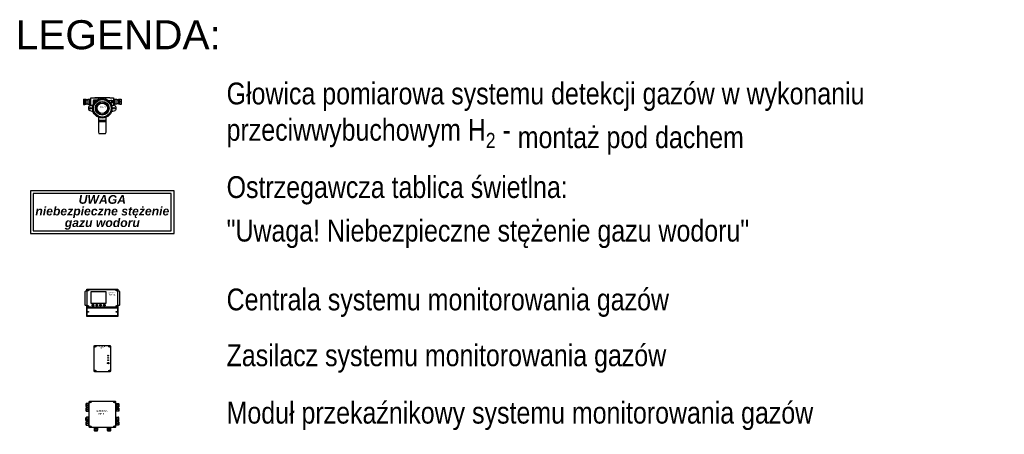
# Model space of a CAD drawing. Header units: millimetres. Extents: x -70539 to 23478, y -51814 to 44720.
# Tile 223 of 256: x -70539 to -63758, y 31596 to 34450. Entities that reach past the tile are written whole.
import ezdxf

# ---------------------------------------------------------------- set-up
doc = ezdxf.new("R2010")
doc.units = ezdxf.units.MM
for name, color, linetype in [('ALTER_detekcja_gazu', 6, 'Continuous'), ('ALTER_H_Tablice', 200, 'Continuous'), ('IS_TXT_legendy i uwagi', 7, 'Continuous')]:
    doc.layers.add(name, color=color, linetype=linetype)
doc.styles.add('Arial', font='arial.ttf', dxfattribs={"height": 14.752994})
doc.styles.get("Standard").update_dxf_attribs({"font": 'arial.ttf'})

# ---------------------------------------------------------------- blocks, each defined once
blk = doc.blocks.new('A$C24A855FB')
at = {"color": 5}
for p, q in [((148.8, 193), (157.1, 219.4)), ((164.6, 224), (182.7, 223.8)), ((189, 218.9), (192.9, 208.5)), ((191.2, 208.5), (191.1, 194.8)), ((199.3, 208.5), (191.2, 208.5)), ((200.3, 219), (199.3, 219)), ((199.3, 219), (199.3, 208.5)), ((199.3, 208.5), (235.8, 208.5)), ((235.4, 260.7), (199.6, 260.7)), ((199.6, 260.7), (199.6, 250.7)), ((199.6, 250.7), (200.5, 250.7)), ((203.8, 230.6), (200.3, 230.6)), ((200.3, 230.6), (200.3, 219)), ((235.1, 219.2), (200.3, 219.2)), ((200.5, 250.7), (200.5, 241.2)), ((234.8, 250.6), (200.5, 250.6)), ((200.5, 241.2), (203.8, 241.2)), ((203.8, 241.2), (203.8, 230.6)), ((203.8, 241.2), (231.7, 241.2)), ((231.7, 230.7), (203.8, 230.7)), ((217.7, 219.2), (217.7, 208.5)), ((234.8, 241.3), (231.7, 241.3)), ((231.7, 241.3), (231.7, 230.7)), ((231.7, 230.7), (235.1, 230.7)), ((235.4, 250.6), (234.8, 250.6)), ((234.8, 250.6), (234.8, 241.3)), ((235.1, 230.7), (235.1, 219.2)), ((235.1, 219.2), (235.8, 219.2)), ((235.4, 260.7), (235.4, 250.6)), ((235.8, 219.2), (235.8, 208.5)), ((235.8, 208.5), (243.6, 208.5)), ((243.6, 208.5), (244.6, 182.6)), ((9.2, 157.5), (0, 153.2)), ((0, 153.2), (0, 107.2)), ((95.2, 157.5), (9.2, 157.5)), ((81.2, 157.5), (81.2, 103.5)), ((91.7, 157.5), (91.7, 103.5)), ((96.2, 155.8), (95.2, 157.5)), ((110.6, 155.8), (96.2, 155.8)), ((113.3, 141.8), (106.3, 140.1)), ((113.3, 161.6), (118.1, 156.5)), ((131.8, 174.9), (124.9, 177.4)), ((143.6, 183.4), (143.3, 190.7)), ((164.7, 190.3), (161.6, 196.5)), ((183.9, 196.4), (180.1, 190.3)), ((202.5, 190.4), (201.1, 183.7)), ((210.7, 194.2), (206.8, 191.1)), ((206.8, 191.1), (206.8, 188)), ((210.7, 194.2), (210.6, 185.6)), ((224.7, 194.2), (210.7, 194.2)), ((215.9, 188.3), (214, 185.3)), ((214, 185.3), (216.1, 181.9)), ((220.1, 177.7), (214.4, 174.1)), ((219.6, 188.3), (215.9, 188.3)), ((216.1, 181.9), (219.5, 181.9)), ((219.5, 181.9), (221.3, 185)), ((221.3, 185), (219.6, 188.3)), ((228.1, 191.2), (224.7, 194.2)), ((224.7, 194.2), (224.7, 172.6)), ((231.9, 161.7), (227, 156.7)), ((228.1, 168), (228.1, 191.2)), ((239, 139.9), (231.9, 142)), ((243.8, 153.1), (235.7, 153)), ((244.6, 182.6), (243.8, 153.1)), ((244.6, 182.6), (248, 182.5)), ((248, 182.5), (247.9, 78.1)), ((0, 107.2), (8.8, 103.5)), ((8.8, 103.5), (95, 103.5)), ((95, 103.5), (96.3, 104.8)), ((96.3, 104.8), (110.6, 104.8)), ((113.1, 119.5), (106.4, 120.1)), ((117.9, 104.6), (113.6, 98.5)), ((131.2, 86.3), (125, 83.2)), ((143.7, 77.3), (143, 70.2)), ((164.9, 70.4), (161.8, 64.2)), ((183.6, 64.2), (180.9, 70.5)), ((202.8, 70.5), (201.1, 77)), ((207.7, 64.5), (207.7, 72.2)), ((207.7, 72.2), (210.2, 72.2)), ((209.8, 66.6), (209.8, 72.2)), ((210.2, 72.2), (210.2, 74.9)), ((221.2, 84.2), (214.6, 86.9)), ((225.2, 88.8), (225.2, 72.1)), ((225.2, 72.1), (227.5, 72.1)), ((225.2, 72.1), (225.2, 66.6)), ((232.2, 99.6), (227.2, 104.4)), ((227.5, 72.1), (227.5, 64.5)), ((238.9, 120.5), (231.9, 118.4)), ((243.6, 108.1), (235.8, 108.1)), ((244.4, 77.7), (243.6, 108.1)), ((247.9, 78.1), (244.4, 77.7)), ((244.4, 77.7), (244.4, 52.6)), ((155.6, 43.4), (148.9, 67.7)), ((160.3, 38.7), (155.6, 43.4)), ((164, 37.3), (160.3, 38.7)), ((182, 37.3), (164, 37.3)), ((185.9, 39.1), (182, 37.3)), ((189.6, 42.7), (185.9, 39.1)), ((193.1, 52.6), (189.6, 42.7)), ((191.3, 52.6), (191.2, 66)), ((244.4, 52.6), (191.3, 52.6)), ((199.4, 41.8), (199.4, 52.6)), ((200.2, 41.8), (199.4, 41.8)), ((199.8, 0), (199.8, 10.7)), ((199.8, 10.7), (200.5, 10.7)), ((235.7, 0), (199.8, 0)), ((200.2, 30.3), (200.2, 41.8)), ((200.2, 41.8), (234.8, 41.8)), ((203.3, 30.3), (200.2, 30.3)), ((200.5, 10.7), (200.5, 19.6)), ((200.5, 19.6), (203.3, 19.6)), ((200.5, 10.7), (234.8, 10.7)), ((203.3, 19.6), (203.3, 30.3)), ((231.7, 30.1), (203.3, 30.1)), ((231.7, 19.6), (203.3, 19.6)), ((227.5, 64.5), (207.7, 64.5)), ((225.2, 66.6), (209.8, 66.6)), ((223.7, 63), (211.6, 63)), ((211.6, 63), (211.6, 58.5)), ((211.6, 58.5), (216.6, 58.5)), ((216.6, 58.5), (216.6, 60.8)), ((216.6, 60.8), (218.9, 60.8)), ((217.5, 52.6), (217.5, 41.8)), ((217.7, 0), (217.7, 10.7)), ((218.9, 60.8), (218.9, 58.6)), ((218.9, 58.6), (223.7, 58.6)), ((223.7, 58.6), (223.7, 63)), ((234.8, 30.1), (231.7, 30.1)), ((231.7, 30.1), (231.7, 19.6)), ((231.7, 19.6), (234.8, 19.6)), ((235.3, 41.9), (234.8, 41.9)), ((234.8, 41.9), (234.8, 30.1)), ((234.8, 19.6), (234.8, 10.5)), ((234.8, 10.5), (235.7, 10.5)), ((235.3, 52.6), (235.3, 41.9)), ((235.7, 10.5), (235.7, 0))]:
    blk.add_line(p, q, dxfattribs=at)
for centre, radius in [((172.6, 211.6), 5.22), ((172.6, 130.4), 67), ((172.6, 130.4), 60.4), ((172.6, 130.4), 47.4), ((172.6, 130.4), 44.1), ((172.6, 130.4), 35.7), ((172.5, 49.6), 4.74)]:
    blk.add_circle(centre, radius, dxfattribs=at)
for centre, radius, start, end in [((164.6, 215.6), 8.46, 90.20047, 152.97717), ((180.1, 213.9), 10.3, 29.60519, 75.12044), ((172.6, 130.4), 63.6, 153.29765, 170.34997), ((172.6, 130.4), 63.6, 117.26494, 133.96244), ((172.6, 130.4), 63.6, 81.58467, 98.48638), ((172.6, 130.4), 63.6, 45.57854, 62.70328), ((217.6, 185.1), 5.99, 279.41405, 181.69822), ((172.6, 130.4), 63.6, 9.60172, 26.8372), ((172.6, 130.4), 63.6, 189.56728, 206.79093), ((172.6, 130.4), 63.6, 225.72142, 242.59422), ((172.6, 130.4), 63.6, 297.42639, 315.28256), ((172.6, 130.4), 63.6, 333.61026, 350.0875), ((172.6, 130.4), 63.6, 261.71217, 278.63441)]:
    blk.add_arc(centre, radius, start, end, dxfattribs=at)
at = {"color": 5, "insert": (185.3, 156.7), "char_height": 8, "width": 56.088, "attachment_point": 1, "rotation": 270}
blk.add_mtext('\\pxqc; MGX-70', dxfattribs=at)
blk = doc.blocks.new('MSMR-16')
for p, q in [((211163, 550576), (212913, 551576)), ((212913, 551576), (214029, 551976)), ((214029, 551976), (227405, 551976)), ((227405, 574159), (227708, 575068)), ((227405, 573248), (227405, 574159)), ((227405, 551976), (227405, 573248)), ((227405, 551976), (227405, 346054)), ((227708, 575068), (228348, 575587)), ((228348, 575587), (228868, 576041)), ((228868, 576041), (229454, 576441)), ((229454, 576441), (229896, 576779)), ((229896, 576779), (660588, 576779)), ((232674, 571595), (659170, 571595)), ((232674, 326350), (232674, 571595)), ((243615, 556496), (243615, 558896)), ((243615, 558896), (245198, 558896)), ((245648, 556496), (243615, 556496)), ((245198, 560895), (247897, 560895)), ((245198, 558896), (245198, 560895)), ((245648, 554180), (245648, 556496)), ((247814, 554180), (245648, 554180)), ((249914, 556263), (247814, 556263)), ((247814, 556263), (247814, 554180)), ((247897, 560895), (247897, 558746)), ((247897, 558746), (249914, 558746)), ((249914, 558746), (249914, 556263)), ((641369, 556431), (641369, 558831)), ((641369, 558831), (642952, 558831)), ((643402, 556431), (641369, 556431)), ((642952, 560830), (645651, 560830)), ((642952, 558831), (642952, 560830)), ((643402, 554115), (643402, 556431)), ((645568, 554115), (643402, 554115)), ((647668, 556198), (645568, 556198)), ((645568, 556198), (645568, 554115)), ((645651, 560830), (645651, 558681)), ((645651, 558681), (647668, 558681)), ((647668, 558681), (647668, 556198)), ((659170, 571595), (659170, 326350)), ((664325, 551953), (659170, 551953)), ((660588, 576779), (662825, 576014)), ((662825, 576014), (663658, 575181)), ((663658, 575181), (664220, 574098)), ((664220, 574098), (664325, 573878)), ((664325, 573878), (664325, 551953)), ((664325, 551953), (677835, 551800)), ((664656, 346095), (664675, 551949)), ((677835, 551800), (680235, 550979)), ((207189, 543212), (207343, 545266)), ((207189, 352710), (207189, 543212)), ((207343, 545266), (208310, 547032)), ((208310, 547032), (209630, 549343)), ((209630, 549343), (211163, 550576)), ((291709, 542018), (495924, 542018)), ((291709, 377353), (291709, 542018)), ((495924, 542018), (495924, 377353)), ((680235, 550979), (683177, 548245)), ((683177, 548245), (684453, 545511)), ((684453, 545511), (684870, 543636)), ((684870, 543636), (684870, 354811)), ((209040, 349442), (207189, 352710)), ((211118, 347423), (209040, 349442)), ((212535, 346440), (211118, 347423)), ((214418, 346054), (212535, 346440)), ((227566, 346054), (214418, 346054)), ((227566, 198657), (227566, 346054)), ((227566, 321371), (664656, 321371)), ((659170, 326350), (232674, 326350)), ((233943, 312990), (234256, 313948)), ((233992, 204131), (233943, 312990)), ((234256, 313948), (234818, 314531)), ((234818, 314531), (235894, 315192)), ((235894, 315192), (656082, 315192)), ((243598, 340274), (243598, 342673)), ((243598, 342673), (245181, 342673)), ((245631, 340274), (243598, 340274)), ((245181, 344673), (247881, 344673)), ((245181, 342673), (245181, 344673)), ((245631, 337957), (245631, 340274)), ((247798, 337957), (245631, 337957)), ((249897, 340040), (247798, 340040)), ((247798, 340040), (247798, 337957)), ((247881, 344673), (247881, 342523)), ((247881, 342523), (249897, 342523)), ((249897, 342523), (249897, 340040)), ((495924, 377353), (291709, 377353)), ((304591, 359394), (305218, 360544)), ((304591, 345518), (304591, 359394)), ((305724, 344001), (304591, 345518)), ((305218, 360544), (306201, 361427)), ((307491, 342562), (305724, 344001)), ((306201, 361427), (307451, 362227)), ((307451, 362227), (308585, 362757)), ((308443, 342562), (307491, 342562)), ((321502, 342562), (308443, 342562)), ((308585, 362757), (320739, 362757)), ((314872, 356890), (309893, 349274)), ((309893, 349274), (318680, 349274)), ((318680, 349274), (314872, 356890)), ((320739, 362757), (323415, 361097)), ((323152, 343529), (321502, 342562)), ((324345, 345169), (323152, 343529)), ((323415, 361097), (324665, 359144)), ((324665, 346644), (324345, 345169)), ((324665, 359144), (324665, 346644)), ((357275, 359031), (358268, 360749)), ((357275, 346010), (357275, 359031)), ((358338, 344697), (357275, 346010)), ((358268, 360749), (358997, 361307)), ((359212, 343552), (358338, 344697)), ((358997, 361307), (359747, 361807)), ((360837, 342531), (359212, 343552)), ((359747, 361807), (361100, 362747)), ((374710, 342531), (360837, 342531)), ((361100, 362747), (373973, 362747)), ((371929, 356040), (362983, 356038)), ((362994, 356038), (367820, 348921)), ((367820, 348921), (371929, 356040)), ((373973, 362747), (375369, 361935)), ((375980, 343614), (374710, 342531)), ((375369, 361935), (377327, 359748)), ((376980, 344926), (375980, 343614)), ((377541, 346230), (376980, 344926)), ((377327, 359748), (377541, 359500)), ((377541, 359500), (377541, 346230)), ((410761, 359560), (412063, 361309)), ((410761, 346094), (410761, 359560)), ((411168, 344873), (410761, 346094)), ((411818, 343571), (411168, 344873)), ((414463, 342391), (411818, 343571)), ((412063, 361309), (413120, 362001)), ((413120, 362001), (414056, 362489)), ((414056, 362489), (415191, 362853)), ((427237, 342391), (414463, 342391)), ((415191, 362853), (426524, 362853)), ((417463, 350672), (421047, 353499)), ((421167, 348655), (417463, 350672)), ((421047, 351888), (421047, 353499)), ((422288, 351888), (421047, 351888)), ((424569, 350217), (421167, 350217)), ((421167, 350217), (421167, 348655)), ((422288, 356902), (424579, 356902)), ((422288, 356902), (422288, 351888)), ((424579, 356902), (424569, 350217)), ((426524, 362853), (428274, 361927)), ((428417, 343327), (427237, 342391)), ((428274, 361927), (429545, 361073)), ((429841, 344832), (428417, 343327)), ((429545, 361073), (430524, 359824)), ((430753, 346094), (429841, 344832)), ((430524, 359824), (430753, 359261)), ((430753, 359261), (430753, 346094)), ((463558, 359339), (464875, 361214)), ((463558, 345856), (463558, 359339)), ((464266, 344898), (463558, 345856)), ((465058, 343940), (464266, 344898)), ((464875, 361214), (465552, 361839)), ((467016, 342645), (465058, 343940)), ((465552, 361839), (466333, 362230)), ((466333, 362230), (467486, 362868)), ((480126, 342645), (467016, 342645)), ((467486, 362868), (479487, 362827)), ((471199, 352007), (469976, 352007)), ((469976, 352007), (471455, 349883)), ((471391, 353893), (471199, 353146)), ((471199, 353146), (471199, 352007)), ((471690, 354575), (471391, 353893)), ((471455, 349883), (472975, 351903)), ((472468, 355151), (471690, 354575)), ((472329, 351903), (472372, 352656)), ((472975, 351903), (472329, 351903)), ((472372, 352656), (472479, 353093)), ((474036, 355802), (472468, 355151)), ((472479, 353093), (472724, 353360)), ((472724, 353360), (473033, 353637)), ((473033, 353637), (473407, 353829)), ((473407, 353829), (473822, 353871)), ((473822, 353871), (474036, 353882)), ((475203, 355826), (474036, 355802)), ((474036, 353882), (474260, 353882)), ((474260, 353882), (474420, 353839)), ((474420, 353839), (474740, 353786)), ((474740, 353786), (474964, 353477)), ((474964, 353477), (475017, 352901)), ((475017, 352901), (475028, 352741)), ((475028, 352741), (476468, 352736)), ((475364, 355747), (475203, 355826)), ((475460, 355694), (475364, 355747)), ((475577, 355651), (475460, 355694)), ((475833, 355566), (475577, 355651)), ((476025, 355459), (475833, 355566)), ((476291, 355214), (476025, 355459)), ((476419, 354926), (476291, 355214)), ((476468, 352736), (476419, 354926)), ((479487, 362827), (481358, 361891)), ((481346, 343011), (480126, 342645)), ((483299, 345127), (481346, 343011)), ((481358, 361891), (482620, 360793)), ((482620, 360793), (483596, 359654)), ((484113, 346795), (483299, 345127)), ((483596, 359654), (483962, 358921)), ((483962, 358921), (484113, 346795)), ((641516, 340232), (641516, 342632)), ((641516, 342632), (643099, 342632)), ((643549, 340232), (641516, 340232)), ((643099, 344631), (645799, 344631)), ((643099, 342632), (643099, 344631)), ((643549, 337916), (643549, 340232)), ((645715, 337916), (643549, 337916)), ((647815, 339999), (645715, 339999)), ((645715, 339999), (645715, 337916)), ((645799, 344631), (645799, 342482)), ((645799, 342482), (647815, 342482)), ((647815, 342482), (647815, 339999)), ((656082, 315192), (657095, 314704)), ((657095, 314704), (657575, 314139)), ((657575, 314139), (658033, 313616)), ((658033, 313616), (658193, 312891)), ((658193, 312891), (658193, 204643)), ((664656, 346095), (659170, 346095)), ((677571, 346095), (664656, 346095)), ((664656, 346095), (664656, 321463)), ((664656, 321463), (664656, 198609)), ((679521, 346662), (677571, 346095)), ((682637, 349011), (679521, 346662)), ((684537, 352594), (682637, 349011)), ((684870, 354811), (684537, 352594)), ((228149, 197657), (227566, 198657)), ((228837, 196824), (228149, 197657)), ((229998, 196009), (228837, 196824)), ((661625, 196009), (229998, 196009)), ((234299, 203198), (233992, 204131)), ((235805, 202260), (234299, 203198)), ((656602, 202260), (235805, 202260)), ((244221, 258100), (244221, 260500)), ((244221, 260500), (245804, 260500)), ((246254, 258100), (244221, 258100)), ((245804, 262499), (248503, 262499)), ((245804, 260500), (245804, 262499)), ((246254, 255784), (246254, 258100)), ((248420, 255784), (246254, 255784)), ((250520, 257867), (248420, 257867)), ((248420, 257867), (248420, 255784)), ((248503, 262499), (248503, 260350)), ((248503, 260350), (250520, 260350)), ((250520, 260350), (250520, 257867)), ((640377, 257832), (640377, 260232)), ((640377, 260232), (641960, 260232)), ((642410, 257832), (640377, 257832)), ((641960, 262232), (644659, 262232)), ((641960, 260232), (641960, 262232)), ((642410, 255516), (642410, 257832)), ((644576, 255516), (642410, 255516)), ((646676, 257599), (644576, 257599)), ((644576, 257599), (644576, 255516)), ((644659, 262232), (644659, 260082)), ((644659, 260082), (646676, 260082)), ((646676, 260082), (646676, 257599)), ((657786, 203260), (656602, 202260)), ((658202, 203910), (657786, 203260)), ((658193, 204643), (658202, 203910)), ((662642, 196542), (661625, 196009)), ((663708, 197592), (662642, 196542)), ((664656, 198609), (663708, 197592))]:
    blk.add_line(p, q)
for centre in [(246721, 557476), (644475, 557411), (246705, 341254), (644623, 341212), (247327, 259080), (643483, 258813)]:
    blk.add_circle(centre, 5452)
at = {"insert": (529273, 531387), "char_height": 15000, "width": 105164.95, "attachment_point": 1}
blk.add_mtext('{ALTER SA\\P MSMR-16}', dxfattribs=at)
blk = doc.blocks.new('zw$937')
for p, q in [((229, 1942), (241, 1957)), ((241, 1957), (251, 1965)), ((251, 1965), (259, 1969)), ((259, 1969), (276, 1975)), ((276, 1975), (1898, 1975)), ((1898, 1975), (1918, 1971)), ((1918, 1971), (1933, 1963)), ((1933, 1963), (1941, 1955)), ((1941, 1955), (1952, 1942)), ((3, 1784), (1, 1778)), ((1, 1778), (1, 1622)), ((1, 1622), (4, 1614)), ((9, 1508), (2, 1495)), ((2, 1495), (2, 1332)), ((2, 1332), (6, 1322)), ((6, 1792), (3, 1784)), ((4, 1614), (10, 1605)), ((10, 1798), (6, 1792)), ((6, 1322), (15, 1309)), ((14, 1514), (9, 1508)), ((15, 1803), (10, 1798)), ((10, 1605), (20, 1594)), ((20, 1520), (14, 1514)), ((23, 1809), (15, 1803)), ((15, 1309), (29, 1301)), ((20, 1594), (32, 1588)), ((31, 1525), (20, 1520)), ((33, 1814), (23, 1809)), ((40, 1529), (31, 1525)), ((32, 1588), (40, 1586)), ((40, 1816), (33, 1814)), ((48, 1816), (40, 1816)), ((40, 1586), (164, 1586)), ((48, 1529), (40, 1529)), ((164, 1816), (48, 1816)), ((48, 1816), (48, 1586)), ((48, 1701), (164, 1701)), ((164, 1529), (48, 1529)), ((48, 1413), (48, 1529)), ((164, 1413), (48, 1413)), ((48, 1413), (48, 1297)), ((164, 1701), (164, 1816)), ((193, 1797), (164, 1797)), ((164, 1701), (164, 1604)), ((164, 1586), (164, 1604)), ((164, 1604), (192, 1604)), ((164, 1508), (164, 1529)), ((193, 1508), (164, 1508)), ((164, 1316), (164, 1508)), ((164, 1297), (164, 1316)), ((164, 1316), (193, 1316)), ((192, 1604), (192, 1797)), ((223, 1701), (192, 1701)), ((192, 1604), (192, 1585)), ((192, 1585), (223, 1585)), ((223, 1816), (193, 1816)), ((193, 1816), (193, 1797)), ((223, 1528), (193, 1528)), ((193, 1413), (193, 1528)), ((223, 1413), (193, 1413)), ((193, 1413), (193, 1316)), ((193, 1316), (193, 1296)), ((223, 1927), (229, 1942)), ((223, 269), (223, 1927)), ((302, 1946), (268, 1876)), ((312, 1941), (277, 1871)), ((1861, 1934), (1911, 1876)), ((1870, 1941), (1919, 1883)), ((1952, 1942), (1956, 1934)), ((1956, 1934), (1958, 1928)), ((1958, 1928), (1958, 276)), ((1958, 1817), (1988, 1817)), ((1989, 1701), (1958, 1701)), ((1989, 1585), (1958, 1585)), ((1958, 1527), (1988, 1527)), ((1988, 1411), (1958, 1411)), ((1988, 1817), (1988, 1796)), ((1988, 1796), (2017, 1796)), ((1988, 1527), (1988, 1508)), ((1988, 1508), (2017, 1508)), ((1988, 1314), (1988, 1508)), ((2016, 1314), (1988, 1314)), ((1988, 1314), (1988, 1295)), ((1989, 1603), (1989, 1796)), ((2017, 1603), (1989, 1603)), ((1989, 1603), (1989, 1585)), ((2016, 1314), (2016, 1508)), ((2132, 1411), (2016, 1411)), ((2016, 1295), (2016, 1314)), ((2017, 1796), (2017, 1816)), ((2017, 1816), (2132, 1816)), ((2017, 1796), (2017, 1603)), ((2132, 1701), (2017, 1701)), ((2017, 1585), (2017, 1603)), ((2132, 1585), (2017, 1585)), ((2017, 1508), (2017, 1527)), ((2017, 1527), (2132, 1527)), ((2132, 1816), (2132, 1585)), ((2132, 1816), (2143, 1816)), ((2142, 1585), (2132, 1585)), ((2132, 1527), (2145, 1527)), ((2132, 1527), (2132, 1295)), ((2150, 1589), (2142, 1585)), ((2143, 1816), (2152, 1813)), ((2145, 1527), (2161, 1519)), ((2159, 1594), (2150, 1589)), ((2152, 1813), (2163, 1805)), ((2165, 1307), (2154, 1300)), ((2168, 1602), (2159, 1594)), ((2161, 1519), (2172, 1508)), ((2163, 1805), (2174, 1793)), ((2173, 1317), (2165, 1307)), ((2175, 1610), (2168, 1602)), ((2172, 1508), (2176, 1501)), ((2177, 1324), (2173, 1317)), ((2174, 1793), (2180, 1782)), ((2179, 1619), (2175, 1610)), ((2176, 1501), (2180, 1493)), ((2180, 1333), (2177, 1324)), ((2180, 1630), (2179, 1619)), ((2180, 1782), (2180, 1630)), ((2180, 1493), (2180, 1333)), ((0, 861), (3, 871)), ((0, 710), (0, 861)), ((1, 705), (0, 710)), ((6, 694), (1, 705)), ((3, 871), (10, 882)), ((9, 691), (6, 694)), ((18, 681), (9, 691)), ((10, 882), (17, 889)), ((17, 889), (27, 897)), ((26, 675), (18, 681)), ((42, 670), (26, 675)), ((27, 897), (34, 899)), ((29, 1301), (39, 1297)), ((34, 899), (37, 900)), ((37, 900), (48, 901)), ((39, 1297), (44, 1297)), ((48, 669), (42, 670)), ((44, 1297), (164, 1297)), ((164, 901), (48, 901)), ((48, 901), (48, 784)), ((48, 784), (164, 784)), ((48, 784), (48, 669)), ((164, 669), (48, 669)), ((164, 882), (164, 901)), ((193, 882), (164, 882)), ((164, 784), (164, 882)), ((164, 784), (164, 669)), ((193, 689), (164, 689)), ((193, 1296), (223, 1296)), ((223, 901), (193, 902)), ((193, 902), (193, 882)), ((193, 882), (193, 785)), ((193, 785), (223, 785)), ((193, 785), (193, 688)), ((193, 688), (193, 668)), ((223, 668), (193, 668)), ((1988, 1295), (1958, 1295)), ((1958, 901), (1988, 901)), ((1988, 785), (1958, 785)), ((1988, 668), (1958, 668)), ((1988, 901), (1988, 881)), ((1988, 881), (2017, 881)), ((1988, 688), (1988, 881)), ((2017, 688), (1988, 688)), ((1988, 688), (1988, 668)), ((2137, 1295), (2016, 1295)), ((2016, 785), (2016, 881)), ((2017, 785), (2016, 785)), ((2016, 785), (2016, 688)), ((2017, 881), (2017, 901)), ((2017, 901), (2132, 901)), ((2132, 785), (2017, 785)), ((2017, 669), (2017, 688)), ((2132, 669), (2017, 669)), ((2132, 901), (2132, 669)), ((2144, 900), (2132, 900)), ((2132, 669), (2144, 670)), ((2145, 1296), (2137, 1295)), ((2154, 896), (2144, 900)), ((2144, 670), (2157, 676)), ((2154, 1300), (2145, 1296)), ((2166, 887), (2154, 896)), ((2157, 676), (2166, 682)), ((2174, 878), (2166, 887)), ((2166, 682), (2174, 693)), ((2179, 866), (2174, 878)), ((2174, 693), (2179, 705)), ((2180, 858), (2179, 866)), ((2179, 705), (2180, 712)), ((2180, 712), (2180, 858)), ((3, 579), (0, 570)), ((0, 570), (0, 420)), ((0, 420), (5, 407)), ((8, 590), (3, 579)), ((5, 407), (14, 394)), ((15, 596), (8, 590)), ((14, 394), (24, 387)), ((23, 604), (15, 596)), ((36, 610), (23, 604)), ((24, 387), (33, 382)), ((33, 382), (37, 381)), ((48, 610), (36, 610)), ((37, 381), (48, 379)), ((164, 610), (48, 610)), ((48, 610), (48, 379)), ((164, 494), (48, 495)), ((48, 379), (163, 379)), ((163, 379), (163, 400)), ((163, 400), (193, 400)), ((164, 592), (164, 610)), ((193, 592), (164, 592)), ((164, 592), (164, 400)), ((223, 610), (193, 610)), ((193, 610), (193, 592)), ((193, 400), (193, 592)), ((223, 495), (193, 495)), ((193, 400), (193, 379)), ((193, 379), (223, 379)), ((231, 252), (223, 269)), ((238, 242), (231, 252)), ((247, 234), (238, 242)), ((258, 228), (247, 234)), ((276, 221), (258, 228)), ((1900, 221), (276, 221)), ((280, 328), (286, 249)), ((291, 328), (297, 250)), ((545, 221), (545, 191)), ((545, 191), (565, 191)), ((565, 163), (546, 163)), ((546, 163), (546, 47)), ((546, 47), (777, 47)), ((546, 47), (547, 36)), ((547, 36), (549, 28)), ((549, 28), (557, 16)), ((557, 16), (564, 9)), ((564, 9), (574, 3)), ((565, 191), (565, 163)), ((757, 191), (565, 191)), ((565, 163), (757, 163)), ((574, 3), (581, 0)), ((581, 0), (742, 0)), ((661, 163), (661, 47)), ((662, 221), (662, 191)), ((742, 0), (758, 9)), ((757, 163), (757, 191)), ((757, 191), (777, 191)), ((777, 163), (757, 163)), ((758, 9), (768, 20)), ((768, 20), (774, 30)), ((774, 30), (776, 38)), ((776, 38), (776, 47)), ((777, 191), (777, 221)), ((777, 47), (777, 163)), ((1413, 221), (1413, 191)), ((1413, 191), (1434, 191)), ((1434, 163), (1414, 163)), ((1414, 163), (1414, 48)), ((1414, 48), (1416, 31)), ((1530, 47), (1414, 47)), ((1416, 31), (1423, 19)), ((1423, 19), (1430, 11)), ((1430, 11), (1448, 0)), ((1434, 191), (1434, 163)), ((1434, 191), (1626, 191)), ((1434, 163), (1626, 163)), ((1530, 221), (1530, 191)), ((1530, 163), (1530, 47)), ((1530, 47), (1645, 47)), ((1612, 0), (1627, 9)), ((1626, 163), (1626, 192)), ((1626, 192), (1645, 192)), ((1645, 163), (1626, 163)), ((1627, 9), (1636, 19)), ((1636, 19), (1642, 31)), ((1642, 31), (1645, 37)), ((1645, 192), (1645, 221)), ((1645, 47), (1645, 163)), ((1645, 37), (1645, 47)), ((1928, 280), (1852, 288)), ((1928, 290), (1853, 298)), ((1925, 229), (1900, 221)), ((1932, 234), (1925, 229)), ((1946, 247), (1932, 234)), ((1955, 259), (1946, 247)), ((1958, 270), (1955, 259)), ((1958, 611), (1988, 611)), ((1989, 495), (1958, 495)), ((1989, 379), (1958, 379)), ((1958, 276), (1958, 270)), ((1988, 611), (1988, 591)), ((1988, 591), (2017, 591)), ((1989, 399), (1989, 591)), ((2017, 399), (1989, 399)), ((1989, 399), (1989, 379)), ((2016, 495), (2016, 591)), ((2017, 495), (2016, 495)), ((2016, 495), (2016, 399)), ((2017, 591), (2017, 612)), ((2017, 612), (2133, 612)), ((2133, 495), (2017, 495)), ((2017, 379), (2017, 399)), ((2133, 379), (2017, 379)), ((2133, 612), (2133, 379)), ((2133, 612), (2148, 609)), ((2145, 381), (2133, 379)), ((2154, 385), (2145, 381)), ((2148, 609), (2160, 602)), ((2164, 391), (2154, 385)), ((2160, 602), (2170, 593)), ((2170, 397), (2164, 391)), ((2170, 593), (2176, 582)), ((2177, 408), (2170, 397)), ((2176, 582), (2180, 569)), ((2180, 422), (2177, 408)), ((2180, 569), (2180, 422)), ((1448, 0), (1612, 0))]:
    blk.add_line(p, q)
for centre, radius in [((290, 1909), 49.1), ((1890, 1908), 48.8), ((290, 1909), 39.2), ((1890, 1908), 38.4), ((288, 289), 50.7), ((288, 289), 39.6), ((1890, 288), 48.9), ((1890, 288), 38.2)]:
    blk.add_circle(centre, radius)
at = {"insert": (657, 1372), "char_height": 112.5, "width": 788.74, "attachment_point": 1}
blk.add_mtext('{ALTER SA\\P    MP-8}', dxfattribs=at)
blk = doc.blocks.new('A$C262F6BEF')
for p, q in [((0, 107.3), (0.7, 108.6)), ((0, 106.5), (0, 107.3)), ((0, 5.5), (0, 106.5)), ((0.7, 108.6), (1.3, 109.5)), ((1.3, 109.5), (1.9, 110.2)), ((1.9, 110.2), (2.9, 111)), ((2.9, 111), (4.2, 111.7)), ((8.9, 108.4), (4, 102.5)), ((4.2, 111.7), (5.4, 112.2)), ((9.9, 107.6), (4.8, 101.7)), ((5.4, 112.2), (175.9, 112.2)), ((117, 96.2), (118.5, 101.5)), ((120.1, 91.3), (117, 96.2)), ((118.5, 101.5), (123.3, 102.5)), ((125.3, 92.6), (120.1, 91.3)), ((123.3, 102.5), (126.8, 98)), ((126.8, 98), (125.3, 92.6)), ((173.1, 108.4), (176.9, 100.7)), ((174.1, 109), (178, 101.2)), ((175.9, 112.2), (178.1, 111.7)), ((178.1, 111.7), (179.7, 111)), ((179.7, 111), (181.2, 109.8)), ((181.2, 109.8), (182.1, 108.1)), ((182.1, 108.1), (182.7, 106.1)), ((182.7, 106.1), (182.7, 6.2)), ((0.1, 4.6), (0, 5.5)), ((0.3, 4.2), (0.1, 4.6)), ((0.9, 3.1), (0.3, 4.2)), ((1.9, 1.9), (0.9, 3.1)), ((3.6, 0.8), (1.9, 1.9)), ((5.3, 0), (3.6, 0.8)), ((4, 10.1), (9.4, 3.5)), ((4.7, 10.6), (10.1, 4.2)), ((177.6, 0.2), (5.3, 0)), ((176.9, 11.2), (173.4, 3.7)), ((177.9, 10.8), (174.3, 3.3)), ((178.5, 0.5), (177.6, 0.2)), ((180.5, 1.8), (178.5, 0.5)), ((181.7, 3.2), (180.5, 1.8)), ((182.5, 4.9), (181.7, 3.2)), ((182.7, 6.2), (182.5, 4.9))]:
    blk.add_line(p, q)
for centre, major_axis, start_param, end_param in [((7.1, 104.9), (5.11, 0), 1.570791, 7.853976), ((7.1, 104.9), (3.93, 0), 1.570781, 7.853966), ((70.9, 96.8), (-2.67, 0), -1.570789, 4.712396), ((86.2, 96.7), (-2.6, 0), -1.570792, 4.712393), ((101.6, 96.7), (2.53, 0), 1.570790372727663, 7.853975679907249), ((122, 96.9), (2.69, 0), 1.570775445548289, 7.853960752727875), ((175.7, 104.9), (-5.19, 0), -1.570794, 4.712391), ((175.7, 104.9), (-4.35, 0), -1.570793, 4.712392), ((6.9, 6.9), (5.34, 0), 1.570793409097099, 7.853978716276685), ((6.9, 6.9), (-4.26, 0), -1.570791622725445, 4.712393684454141), ((175.7, 7.2), (5.03, 0), 1.570781, 7.853966), ((175.7, 7.2), (-4.18, 0), -1.570788, 4.712397)]:
    blk.add_ellipse(centre, major_axis=major_axis, ratio=1, start_param=start_param, end_param=end_param)
at = {"width": 1}
for s, p in [('ALTER SA', (12.1, 34.9)), ('ZSA-12', (22.1, 40.6))]:
    blk.add_text(s, height=6, rotation=90, dxfattribs=at).set_placement(p)

msp = doc.modelspace()

# ---------------------------------------------------------------- linework, layer by layer
at = {"layer": 'ALTER_H_Tablice', "color": 1, "elevation": 20454.3}
msp.add_lwpolyline([(-70464.8, 32977.3), (-69474.8, 32977.3), (-69474.8, 33272.8), (-70464.8, 33272.8)], close=True, dxfattribs=at)
at = {"layer": 'ALTER_H_Tablice', "color": 1, "lineweight": 30, "elevation": 20454.3}
msp.add_lwpolyline([(-70444.8, 32997.3), (-69494.8, 32997.3), (-69494.8, 33252.8), (-70444.8, 33252.8)], close=True, dxfattribs=at)

# ---------------------------------------------------------------- block references
at = {"layer": 'ALTER_detekcja_gazu', "rotation": 90}
msp.add_blockref('A$C24A855FB', (-69839.5, 33667.2, 20454.3), dxfattribs=at)
at = {"layer": 'ALTER_detekcja_gazu', "color": 1}
for name, p, xscale, yscale, zscale in [('MSMR-16', (-70189, 32311.1, 20454.3), 0.000492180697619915, 0.000492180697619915, 0.0004921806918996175), ('zw$937', (-70082.6, 31619.1, 20454.3), 0.1041841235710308, 0.1041841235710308, 0.1041841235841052)]:
    msp.add_blockref(name, p, dxfattribs=dict(at, xscale=xscale, yscale=yscale, zscale=zscale))
at = {"layer": 'ALTER_detekcja_gazu', "color": 1, "rotation": 270}
msp.add_blockref('A$C262F6BEF', (-70025.5, 32207.6, 20454.3), dxfattribs=at)

# ---------------------------------------------------------------- texts
at = {"layer": 'ALTER_H_Tablice', "color": 1, "insert": (-69969.8, 33123.4, 20454.3), "char_height": 60, "width": 950, "attachment_point": 5, "line_spacing_factor": 0.8, "style": 'Arial'}
msp.add_mtext('{\\fArial|b1|i1|c238|p34;UWAGA \\Pniebezpieczne stężenie  gazu wodoru}', dxfattribs=at)
at = {"layer": 'IS_TXT_legendy i uwagi', "insert": (-70566.2, 34446.1), "char_height": 200, "width": 1664.634, "attachment_point": 1}
msp.add_mtext('LEGENDA:', dxfattribs=at)
at = {"layer": 'IS_TXT_legendy i uwagi', "color": 0, "insert": (-69113.8, 33791.2, 20454.3), "char_height": 150, "width": 5152.867, "attachment_point": 4, "rotation": 360}
msp.add_mtext('\\fArial Narrow|b0|i0;{\\A1;G\\fArial Narrow|b0|i0|c238;łowica pomiarowa systemu detekcji gazów w wykonaniu przeciwwybuchowym H{\\H0.7x;\\S^ 2;} - }\\fArial Narrow|b0|i0|c238;montaż pod dachem', dxfattribs=at)
at = {"layer": 'IS_TXT_legendy i uwagi', "color": 0, "insert": (-69113.8, 33274.8, 20454.3), "char_height": 150, "attachment_point": 4, "rotation": 360, "line_spacing_factor": 1.2}
msp.add_mtext('\\fArial Narrow|b0|i0;\\A1;Ostrzegawcza tablica \\fArial Narrow|b0|i0|c238;świetlna:', dxfattribs=at)
at = {"layer": 'IS_TXT_legendy i uwagi', "color": 0, "char_height": 150, "attachment_point": 4, "rotation": 360}
for s, insert in [('\\fArial Narrow|b0|i0|c238;\\A1;"Uwaga! Niebezpieczne stężenie gazu wodoru"', (-69113.8, 32974.8, 20454.3)), ('\\fArial Narrow|b0|i0;\\A1;Centrala systemu monitorowania gazów', (-69113.8, 32501.3, 20454.3)), ('\\fArial Narrow|b0|i0;\\A1;Zasilacz systemu monitorowania gazów', (-69113.8, 32117, 20454.3)), ('\\fArial Narrow|b0|i0;\\A1;Modu\\fArial Narrow|b0|i0|c238;ł przekaźnikowy systemu monitorowania gazów', (-69113.8, 31722, 20454.3))]:
    msp.add_mtext(s, dxfattribs=dict(at, insert=insert))

doc.saveas('drawing.dxf')
